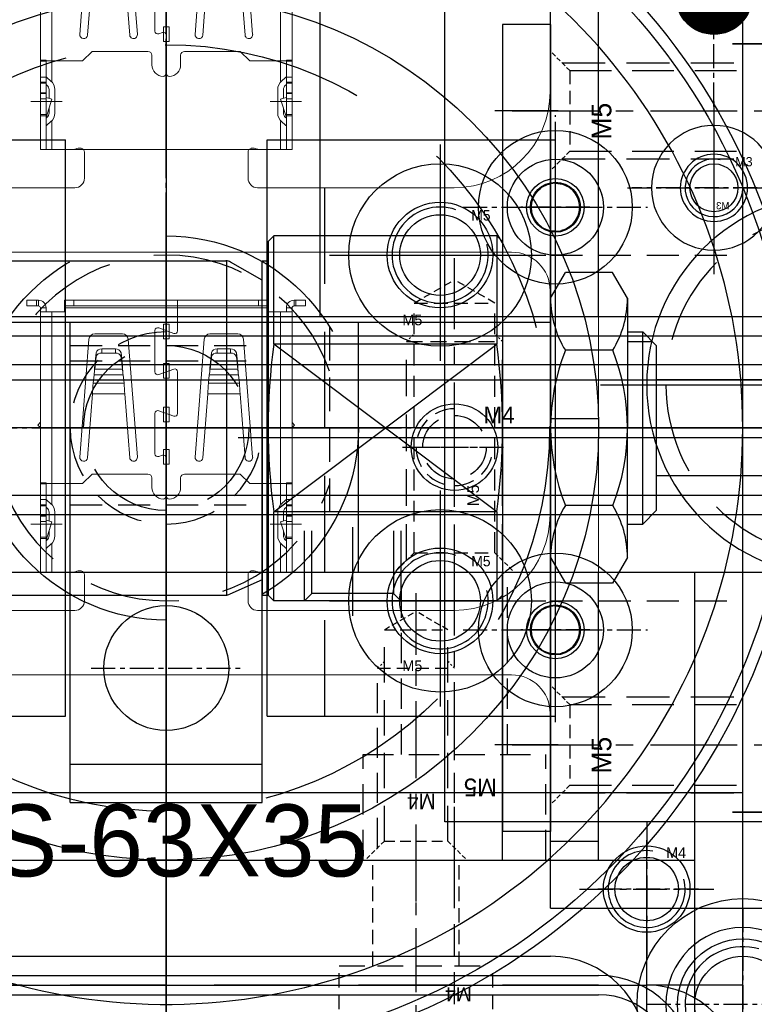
# Model space of a CAD drawing. Header units: millimetres. Extents: x -1657 to 8845, y -11980 to 3013.
# Tile 153 of 256: x 740 to 778, y 656 to 707. Entities that reach past the tile are written whole.
import ezdxf

# ---------------------------------------------------------------- set-up
doc = ezdxf.new("R2010")
doc.units = ezdxf.units.MM
doc.linetypes.add('CENTER', pattern=[2, 1.25, -0.25, 0.25, -0.25])
doc.linetypes.add('DASHED', pattern=[0.75, 0.5, -0.25])
doc.layers.add('FMT', color=7, linetype='Continuous', lineweight=35)
for name, color, linetype in [('SHELL裁切气缸', 252, 'Continuous'), ('图层109', 110, 'Continuous'), ('图层110', 146, 'Continuous'), ('图层111', 232, 'Continuous'), ('图层112', 172, 'Continuous'), ('图层113', 11, 'Continuous'), ('图层114', 30, 'Continuous'), ('图层115', 214, 'Continuous'), ('图层116', 116, 'Continuous'), ('图层117', 23, 'Continuous'), ('图层120', 150, 'Continuous'), ('图层121', 52, 'Continuous'), ('图层123', 190, 'Continuous'), ('图层124', 74, 'Continuous'), ('图层138', 141, 'Continuous'), ('图层153', 91, 'Continuous'), ('图层167', 7, 'Continuous'), ('图层172', 21, 'Continuous'), ('图层175', 94, 'Continuous'), ('方管2', 2, 'Continuous'), ('装SHELL气缸', 252, 'Continuous'), ('铁壳', 1, 'Continuous')]:
    doc.layers.add(name, color=color, linetype=linetype)
doc.styles.add('SIMPLEX', font='SIMPLEX')

# ---------------------------------------------------------------- blocks, each defined once
blk = doc.blocks.new('1E9B3')
at = {"layer": '铁壳', "ltscale": 0.625}
for p, q in [((-42.474, 0), (-39.948, 0)), ((0, 0), (2.526, 0)), ((-42.474, -22), (-39.948, -22)), ((0, -22), (2.526, -22))]:
    blk.add_line(p, q, dxfattribs=at)
at = {"layer": '铁壳', "linetype": 'Continuous', "lineweight": 20}
for p, q in [((-42.474, -22), (-42.474, 0)), ((0, 0), (0, -4.988)), ((-39.948, -4.988), (-39.948, 0)), ((2.526, -22), (2.526, 0)), ((-24.774, -7.988), (-15.174, -7.988)), ((-24.23, -8.132), (-24.23, -9.488)), ((-15.718, -9.488), (-15.718, -8.132)), ((-24.73, -9.988), (-34.948, -9.988)), ((-5, -9.988), (-15.218, -9.988)), ((-37.948, -13.34), (-2, -13.34)), ((-39.948, -22), (-39.948, -15.34)), ((0, -15.34), (0, -22))]:
    blk.add_line(p, q, dxfattribs=at)
at = {"layer": '铁壳', "color": 1, "linetype": 'CENTER'}
for p, q in [((-40.224, -12.5), (-40.224, -9.5)), ((0.276, -12.5), (0.276, -9.5)), ((-41.724, -11), (-38.724, -11)), ((-1.224, -11), (1.776, -11))]:
    blk.add_line(p, q, dxfattribs=at)
at = {"layer": '铁壳', "linetype": 'Continuous', "lineweight": 20}
for centre in [(-40.224, -11), (0.276, -11)]:
    blk.add_circle(centre, 1.25, dxfattribs=at)
for centre, radius, start, end in [((-34.948, -4.988), 5, 180, 270), ((-5, -4.988), 5, 270, 0), ((-24.774, -7.788), 0.2, 270, 293.0609), ((-24.48, -8.479), 0.551, 81.8064, 113.0609), ((-24.43, -8.132), 0.2, 0, 81.8064), ((-15.518, -8.132), 0.2, 98.1936, 180), ((-15.468, -8.479), 0.551, 66.9391, 98.1936), ((-15.174, -7.788), 0.2, 246.9391, 270), ((-24.73, -9.488), 0.5, 270, 0), ((-15.218, -9.488), 0.5, 180, 270), ((-37.948, -15.34), 2, 90, 180), ((-2, -15.34), 2, 0, 90)]:
    blk.add_arc(centre, radius, start, end, dxfattribs=at)
blk = doc.blocks.new('1B877')
at = {"layer": '铁壳', "lineweight": 9, "ltscale": 0.03}
for p, q in [((-0.591, 6.715), (-0.591, -9.356)), ((-6, -5.756), (-7.634, -5.756)), ((4.818, -5.756), (6.452, -5.756))]:
    blk.add_line(p, q, dxfattribs=at)
at = {"layer": '铁壳', "linetype": 'Continuous', "lineweight": 15}
for p, q in [((-7.841, 5.594), (-7.841, 5.894)), ((-7.841, 5.894), (-7.341, 5.894)), ((-7.341, 5.894), (-7.341, 5.594)), ((-7.241, 5.894), (-7.341, 5.894)), ((-7.241, 5.894), (-7.241, 5.594)), ((-5.891, 5.594), (-5.891, 5.894)), ((-5.891, 5.894), (-5.391, 5.894)), ((-5.391, 5.894), (-5.391, 5.594)), ((-5.391, 5.894), (-0.204, 5.894)), ((4.209, 5.894), (-0.184, 5.894)), ((0, 4.306), (0, 5.894)), ((4.209, 5.594), (4.209, 5.894)), ((4.209, 5.894), (4.709, 5.894)), ((4.709, 5.894), (4.709, 5.594)), ((6.059, 5.894), (6.059, 5.594)), ((6.059, 5.894), (6.159, 5.894)), ((6.159, 5.594), (6.159, 5.894)), ((6.159, 5.894), (6.659, 5.894)), ((6.659, 5.894), (6.659, 5.594)), ((-7.341, 5.594), (-7.841, 5.594)), ((-7.241, 5.594), (-7.341, 5.594)), ((-6.841, 5.494), (-7.141, 5.494)), ((-7.141, 5.294), (-7.141, 5.494)), ((-6.541, 5.294), (-7.141, 5.294)), ((-7.141, -3.606), (-7.141, 5.294)), ((-6.841, 5.294), (-6.841, 5.494)), ((-6.541, 5.294), (-6.541, -3.656)), ((-6.541, 5.294), (-5.891, 5.294)), ((-5.891, 5.594), (-0.204, 5.594)), ((-5.391, 5.594), (-5.891, 5.594)), ((-5.891, 5.594), (-5.891, 5.494)), ((-5.891, 5.494), (-0.204, 5.494)), ((-5.891, 5.294), (-5.891, 5.494)), ((-5.391, 5.594), (-0.204, 5.594)), ((4.209, 5.594), (-0.184, 5.594)), ((4.709, 5.594), (-0.184, 5.594)), ((4.709, 5.494), (-0.184, 5.494)), ((4.709, 5.594), (4.209, 5.594)), ((4.709, 5.594), (4.709, 5.494)), ((4.709, 5.494), (4.709, 5.294)), ((4.709, 5.294), (5.359, 5.294)), ((5.359, -3.656), (5.359, 5.294)), ((5.959, 5.294), (5.359, 5.294)), ((5.659, 5.494), (5.959, 5.494)), ((5.659, 5.494), (5.659, 5.294)), ((5.959, 5.494), (5.959, 5.294)), ((5.959, 5.294), (5.959, -3.606)), ((6.059, 5.594), (6.159, 5.594)), ((6.659, 5.594), (6.159, 5.594)), ((-2.869, 4.144), (-4.314, 4.144)), ((-1.182, 2.164), (-1.182, 4.308)), ((-0.201, 4.165), (-0.981, 4.449)), ((1.686, 4.144), (3.131, 4.144)), ((-4.613, 3.868), (-5.089, -2.275)), ((-2.094, -2.275), (-2.57, 3.868)), ((0.911, -2.275), (1.387, 3.868)), ((3.43, 3.868), (3.906, -2.275)), ((-4.313, 2.512), (-4.242, 3.159)), ((-4.242, 3.159), (-4.242, 2.947)), ((-3.943, 3.355), (-3.943, 3.143)), ((-3.943, 3.355), (-3.239, 3.355)), ((-3.943, 3.143), (-3.239, 3.143)), ((-3.239, 3.355), (-3.239, 3.143)), ((-2.94, 3.159), (-2.94, 2.947)), ((-2.94, 3.159), (-2.869, 2.512)), ((1.758, 3.159), (1.687, 2.512)), ((1.758, 3.159), (1.758, 2.947)), ((2.057, 3.355), (2.057, 3.143)), ((2.761, 3.355), (2.057, 3.355)), ((2.761, 3.143), (2.057, 3.143)), ((2.761, 3.355), (2.761, 3.143)), ((3.06, 3.159), (3.06, 2.947)), ((3.131, 2.512), (3.06, 3.159)), ((-4.313, 2.3), (-4.242, 2.947)), ((-2.94, 2.947), (-2.869, 2.3)), ((1.758, 2.947), (1.687, 2.3)), ((3.131, 2.3), (3.06, 2.947)), ((-4.313, 2.3), (-4.313, 2.512)), ((-2.869, 2.3), (-4.313, 2.3)), ((-2.869, 2.512), (-2.869, 2.3)), ((-0.201, 2.307), (-0.981, 2.023)), ((0, 0), (0, 2.166)), ((1.687, 2.512), (1.687, 2.3)), ((3.131, 2.3), (1.687, 2.3)), ((3.131, 2.3), (3.131, 2.512)), ((-4.397, 1.578), (-4.349, 2.017)), ((-4.397, 1.578), (-2.786, 1.578)), ((-2.834, 2.017), (-4.349, 2.017)), ((-2.834, 2.017), (-2.786, 1.578)), ((1.651, 2.017), (1.603, 1.578)), ((1.603, 1.578), (3.214, 1.578)), ((3.166, 2.017), (1.651, 2.017)), ((3.214, 1.578), (3.166, 2.017)), ((-4.69, -2.306), (-4.433, 1.013)), ((-4.433, 1.013), (-2.75, 1.013)), ((-2.75, 1.013), (-2.492, -2.306)), ((1.567, 1.013), (1.31, -2.306)), ((1.567, 1.013), (3.25, 1.013)), ((3.508, -2.306), (3.25, 1.013)), ((-1.182, 0.002), (-1.182, -2.1)), ((-0.981, 0.143), (-0.201, -0.141)), ((-7.267, -0.619), (-7.151, -0.48)), ((-7.151, -0.48), (-7.141, -0.469)), ((-7.141, -0.488), (-7.151, -0.48)), ((5.968, -0.48), (5.959, -0.469)), ((5.959, -0.488), (5.968, -0.48)), ((6.085, -0.619), (5.968, -0.48)), ((-7.141, -0.725), (-7.267, -0.619)), ((5.959, -0.725), (6.085, -0.619)), ((-0.981, -2.241), (-0.792, -2.173)), ((-0.591, -2.314), (-0.591, -4.285)), ((-4.941, -3.656), (-4.441, -3.156)), ((-1.541, -3.156), (-4.441, -3.156)), ((-1.341, -3.856), (-1.341, -3.356)), ((0.159, -3.356), (0.159, -3.856)), ((3.259, -3.156), (0.359, -3.156)), ((3.259, -3.156), (3.759, -3.656)), ((-6.841, -3.606), (-7.141, -3.606)), ((-7.141, -3.606), (-7.141, -3.673)), ((-6.841, -3.673), (-7.141, -3.673)), ((-7.141, -3.673), (-7.141, -4.489)), ((-6.841, -3.606), (-6.841, -3.673)), ((-6.841, -3.656), (-6.541, -3.656)), ((-6.841, -3.673), (-6.841, -4.489)), ((-4.941, -3.656), (-6.541, -3.656)), ((-6.541, -4.749), (-6.541, -3.656)), ((5.359, -3.656), (3.759, -3.656)), ((5.359, -3.656), (5.659, -3.656)), ((5.359, -3.656), (5.359, -4.698)), ((5.959, -3.606), (5.659, -3.606)), ((5.659, -3.606), (5.659, -3.673)), ((5.659, -3.673), (5.959, -3.673)), ((5.659, -3.673), (5.659, -4.489)), ((5.959, -3.606), (5.959, -3.673)), ((5.959, -3.673), (5.959, -4.489)), ((-6.841, -4.489), (-7.141, -4.489)), ((-7.141, -4.489), (-7.141, -4.756)), ((-6.841, -4.489), (-6.841, -4.756)), ((-6.784, -4.536), (-6.606, -4.686)), ((5.602, -4.536), (5.423, -4.686)), ((5.659, -4.489), (5.659, -4.756)), ((5.659, -4.489), (5.959, -4.489)), ((5.959, -4.489), (5.959, -4.756)), ((-6.841, -4.756), (-7.141, -4.756)), ((-7.141, -4.806), (-7.141, -4.756)), ((-6.841, -4.806), (-7.141, -4.806)), ((-7.141, -5.306), (-7.141, -4.806)), ((-6.841, -4.806), (-6.841, -4.756)), ((-6.841, -5.306), (-6.841, -4.806)), ((-6.841, -4.88), (-6.798, -4.916)), ((5.659, -4.88), (5.616, -4.916)), ((5.659, -4.806), (5.659, -4.756)), ((5.659, -4.756), (5.959, -4.756)), ((5.659, -5.306), (5.659, -4.806)), ((5.659, -4.806), (5.959, -4.806)), ((5.959, -4.806), (5.959, -4.756)), ((5.959, -5.306), (5.959, -4.806)), ((-6.841, -5.306), (-7.141, -5.306)), ((-7.141, -5.356), (-7.141, -5.306)), ((-6.841, -5.356), (-7.141, -5.356)), ((-7.141, -5.356), (-7.141, -5.622)), ((-6.841, -5.622), (-7.141, -5.622)), ((-7.141, -5.622), (-7.141, -6.439)), ((-6.841, -5.356), (-6.841, -5.306)), ((-6.841, -5.356), (-6.841, -5.622)), ((-6.841, -5.588), (-6.831, -5.556)), ((-6.841, -5.622), (-6.841, -6.439)), ((-6.545, -5.644), (-6.831, -5.556)), ((-6.691, -5.146), (-6.691, -5.599)), ((-6.391, -5.146), (-6.391, -6.366)), ((5.209, -5.146), (5.209, -6.366)), ((5.362, -5.644), (5.649, -5.556)), ((5.509, -5.146), (5.509, -5.599)), ((5.659, -5.588), (5.649, -5.556)), ((5.659, -5.356), (5.659, -5.306)), ((5.659, -5.306), (5.959, -5.306)), ((5.659, -5.356), (5.659, -5.622)), ((5.659, -5.356), (5.959, -5.356)), ((5.659, -5.622), (5.659, -6.439)), ((5.659, -5.622), (5.959, -5.622)), ((5.959, -5.356), (5.959, -5.306)), ((5.959, -5.356), (5.959, -5.622)), ((5.959, -5.622), (5.959, -6.439)), ((-6.841, -6.601), (-6.545, -5.644)), ((-6.691, -6.117), (-6.691, -6.366)), ((5.659, -6.601), (5.362, -5.644)), ((5.509, -6.117), (5.509, -6.366)), ((-6.841, -6.439), (-7.141, -6.439)), ((-7.141, -6.439), (-7.141, -6.506)), ((-7.141, -6.506), (-6.841, -6.506)), ((-7.141, -6.506), (-7.141, -8.256)), ((-6.841, -6.439), (-6.841, -6.506)), ((-6.841, -6.506), (-6.841, -8.256)), ((-6.841, -6.631), (-6.798, -6.596)), ((5.659, -6.631), (5.616, -6.596)), ((5.659, -6.439), (5.659, -6.506)), ((5.659, -6.439), (5.959, -6.439)), ((5.959, -6.506), (5.659, -6.506)), ((5.659, -6.506), (5.659, -8.256)), ((5.959, -6.439), (5.959, -6.506)), ((5.959, -6.506), (5.959, -8.256)), ((-6.784, -6.975), (-6.606, -6.825)), ((-6.541, -8.256), (-6.541, -6.763)), ((5.359, -6.813), (5.359, -8.256)), ((5.602, -6.975), (5.423, -6.825)), ((-6.841, -8.256), (-7.141, -8.256)), ((-6.541, -8.256), (-6.841, -8.256)), ((5.359, -8.256), (-6.541, -8.256)), ((5.659, -8.256), (5.359, -8.256)), ((5.659, -8.256), (5.959, -8.256))]:
    blk.add_line(p, q, dxfattribs=at)
for points in [[(-0.74, 3.876), (-0.74, 4.639), (-0.442, 4.639), (-0.442, 3.876)], [(-0.74, 1.842), (-0.74, 2.604), (-0.442, 2.604), (-0.442, 1.842)], [(-0.74, 0.324), (-0.74, -0.439), (-0.442, -0.439), (-0.442, 0.324)], [(-0.74, -1.87), (-0.74, -2.633), (-0.442, -2.633), (-0.442, -1.87)]]:
    blk.add_lwpolyline(points, close=True, dxfattribs=at)
at = {"layer": '铁壳', "linetype": 'Continuous', "lineweight": 15, "flags": 128}
for points in [[(-4.349, 2.017), (-4.34, 2.082), (-4.331, 2.159), (-4.322, 2.235), (-4.313, 2.3)], [(-4.331, 2.159), (-4.322, 2.35), (-4.313, 2.512)], [(-2.869, 2.512), (-2.86, 2.35), (-2.851, 2.159)], [(-2.869, 2.3), (-2.86, 2.235), (-2.851, 2.159), (-2.843, 2.082), (-2.834, 2.017)], [(1.651, 2.017), (1.66, 2.082), (1.669, 2.159), (1.678, 2.235), (1.687, 2.3)], [(1.669, 2.159), (1.678, 2.35), (1.687, 2.512)], [(3.131, 2.512), (3.14, 2.35), (3.149, 2.159)], [(3.131, 2.3), (3.14, 2.235), (3.149, 2.159), (3.157, 2.082), (3.166, 2.017)]]:
    blk.add_lwpolyline(points, dxfattribs=at)
at = {"layer": '铁壳', "linetype": 'Continuous', "lineweight": 15}
for centre, radius, start, end in [((-7.241, 5.494), 0.4, 0, 90), ((6.059, 5.494), 0.4, 90, 180), ((-7.241, 5.494), 0.1, 0, 90), ((6.059, 5.494), 0.1, 90, 180), ((-4.314, 3.844), 0.3, 90, 175.5673), ((-2.869, 3.844), 0.3, 4.4327, 90), ((-1.032, 4.308), 0.15, 70, 180), ((-0.15, 4.306), 0.15, 250, 0), ((1.686, 3.844), 0.3, 90, 175.5673), ((3.131, 3.844), 0.3, 4.4327, 90), ((-3.977, 3.08), 0.277, 83.0717, 163.3309), ((-3.977, 2.868), 0.277, 83.0717, 163.3309), ((-3.206, 3.08), 0.277, 16.6691, 96.9283), ((-3.206, 2.868), 0.277, 16.6691, 96.9283), ((2.023, 3.08), 0.277, 83.0717, 163.3309), ((2.023, 2.868), 0.277, 83.0717, 163.3309), ((2.794, 3.08), 0.277, 16.6691, 96.9283), ((2.794, 2.868), 0.277, 16.6691, 96.9283), ((-1.032, 2.164), 0.15, 180, 290), ((-0.15, 2.166), 0.15, 0, 110), ((22.541, -0.416), 27.012, 175.7654, 176.9677), ((-29.723, -0.416), 27.012, 3.0323, 4.2346), ((28.541, -0.416), 27.012, 175.7654, 176.9677), ((-23.723, -0.416), 27.012, 3.0323, 4.2346), ((-1.032, 0.002), 0.15, 70, 180), ((-0.15, 0), 0.15, 250, 0), ((-4.889, -2.29), 0.2, 175.5673, 355.5673), ((-2.293, -2.29), 0.2, 184.4327, 4.4327), ((-1.032, -2.1), 0.15, 180, 290), ((-0.741, -2.314), 0.15, 360, 110), ((1.111, -2.29), 0.2, 175.5673, 355.5673), ((3.707, -2.29), 0.2, 184.4327, 4.4327), ((-1.541, -3.356), 0.2, 0, 90), ((0.359, -3.356), 0.2, 90, 180), ((-0.741, -3.856), 0.6, 180, 268.7267), ((-0.441, -3.856), 0.6, 271.2733, 0), ((-6.591, -4.306), 0.3, 213.5573, 230), ((-0.751, -4.306), 0.15, 268.7267, 0), ((-0.431, -4.306), 0.15, 180, 271.2733), ((5.409, -4.306), 0.3, 310, 326.4427), ((-6.991, -5.146), 0.3, 0, 50), ((-6.991, -5.146), 0.6, 0, 50), ((5.809, -5.146), 0.6, 130, 180), ((5.809, -5.146), 0.3, 130, 180), ((-6.991, -6.366), 0.3, 310, 0), ((-6.991, -6.366), 0.6, 310, 0), ((5.809, -6.366), 0.6, 180, 230), ((5.809, -6.366), 0.3, 180, 230), ((-6.591, -7.205), 0.3, 130, 146.4427), ((5.409, -7.205), 0.3, 33.5573, 50)]:
    blk.add_arc(centre, radius, start, end, dxfattribs=at)
blk = doc.blocks.new('1E9FF')
at = {"layer": '铁壳', "ltscale": 1.625}
for p in [(-3.665, 85.186), (-3.665, 63.186)]:
    blk.add_blockref('1B877', p, dxfattribs=at)
at = {"layer": '铁壳', "ltscale": 0.625}
for p in [(15.718, 84.918), (15.718, 62.918)]:
    blk.add_blockref('1E9B3', p, dxfattribs=at)
blk = doc.blocks.new('1EC49')
at = {"layer": '图层109', "color": 1, "linetype": 'CENTER', "ltscale": 3.238837}
blk.add_line((-2.75, -6.762), (-2.75, 11.107), dxfattribs=at)
at = {"layer": '图层109', "color": 4, "linetype": 'DASHED', "ltscale": 3.166667}
for p, q in [((-5.5, 0), (-5.5, 9.5)), ((0, 0), (0, 9.5)), ((-7.5, -5.5), (-7.5, 0)), ((-7.5, 0), (2, 0)), ((2, -5.5), (2, 0))]:
    blk.add_line(p, q, dxfattribs=at)
at = {"layer": '图层109', "ltscale": 3}
blk.add_text('M5', height=0.93, rotation=180, dxfattribs=at).set_placement((-0.539, -1.25))
blk = doc.blocks.new('5F')
at = {"color": 4, "linetype": 'DASHED', "ltscale": 0.471405}
for p, q in [((1, 2.1), (0, 3.1)), ((1, -2.1), (0, -3.1))]:
    blk.add_line(p, q, dxfattribs=at)
at = {"color": 4, "linetype": 'DASHED', "ltscale": 3.8}
for p, q in [((0.6, 2.5), (12, 2.5)), ((0.6, -2.5), (12, -2.5))]:
    blk.add_line(p, q, dxfattribs=at)
at = {"color": 4, "linetype": 'DASHED', "ltscale": 1.4}
for p, q in [((1, 2.1), (1, -2.1)), ((14, 2.1), (14, -2.1))]:
    blk.add_line(p, q, dxfattribs=at)
at = {"color": 4, "linetype": 'DASHED', "ltscale": 2.166667}
for p, q in [((1, 2.1), (14, 2.1)), ((1, -2.1), (14, -2.1))]:
    blk.add_line(p, q, dxfattribs=at)
at = {"color": 4, "linetype": 'DASHED', "ltscale": 0.188562}
for p, q in [((12, 2.5), (12.4, 2.1)), ((12, -2.5), (12.4, -2.1))]:
    blk.add_line(p, q, dxfattribs=at)
at = {"color": 4, "linetype": 'DASHED', "ltscale": 1.666667}
blk.add_line((12, 2.5), (12, -2.5), dxfattribs=at)
at = {"color": 4, "linetype": 'DASHED', "ltscale": 0.80829}
for p in [(14, 2.1), (14, -2.1)]:
    blk.add_line(p, (15.212, 0), dxfattribs=at)
at = {"color": 1, "linetype": 'CENTER', "ltscale": 3.699214}
blk.add_line((-2.156, 0), (16.34, 0), dxfattribs=at)
blk.add_text('M5', height=0.6063).set_placement((3.422, -1.275))
blk = doc.blocks.new('B75F')
at = {"layer": 'FMT', "color": 1, "linetype": 'CENTER', "ltscale": 5.0112}
for p, q in [((0, 0), (0, 25.056)), ((-12.528, 12.528), (12.528, 12.528))]:
    blk.add_line(p, q, dxfattribs=at)
at = {"layer": 'FMT', "ltscale": 4.5}
for radius in [9, 6.5]:
    blk.add_circle((0, 12.528), radius, dxfattribs=at)
at = {"layer": 'FMT', "ltscale": 4.5, "insert": (-5.071, 10.451), "char_height": 1.25, "width": 12.56667, "attachment_point": 1}
blk.add_mtext('SGBL13-30', dxfattribs=at)
blk = doc.blocks.new('4E')
at = {"color": 1, "linetype": 'CENTER', "ltscale": 0.96}
for p, q in [((0, -2.4), (0, 2.4)), ((-2.4, 0), (2.4, 0))]:
    blk.add_line(p, q, dxfattribs=at)
at = {"color": 4, "linetype": 'DASHED', "ltscale": 3.454}
blk.add_circle((0, 0), 1.65, dxfattribs=at)
at = {"color": 4, "linetype": 'DASHED', "ltscale": 2.093333}
blk.add_arc((0, 0), 2, 90, 0, dxfattribs=at)
at = {"ltscale": 0.5}
blk.add_text('M4', height=0.8733, dxfattribs=at).set_placement((1.508, 1.238))
blk = doc.blocks.new('1EE1C')
at = {"layer": '图层115', "color": 1, "linetype": 'CENTER', "ltscale": 2.671598}
blk.add_line((-2.25, -6.715), (-2.25, 7.643), dxfattribs=at)
at = {"layer": '图层115', "color": 4, "linetype": 'DASHED', "ltscale": 1.5}
for p, q in [((-4.5, 0), (-4.5, 5.5)), ((0, 0), (0, 5.5)), ((-6.25, -4.5), (-6.25, 0)), ((1.75, -4.5), (1.75, 0))]:
    blk.add_line(p, q, dxfattribs=at)
at = {"layer": '图层115', "color": 4, "linetype": 'DASHED', "ltscale": 2.666667}
blk.add_line((-6.25, 0), (1.75, 0), dxfattribs=at)
at = {"layer": '图层115'}
blk.add_text('M4', height=0.743, rotation=180, dxfattribs=at).set_placement((0.647, -1.108))
blk = doc.blocks.new('4F')
at = {"color": 4, "linetype": 'DASHED', "ltscale": 0.471405}
for p, q in [((1, 1.65), (0, 2.65)), ((1, -1.65), (0, -2.65))]:
    blk.add_line(p, q, dxfattribs=at)
at = {"color": 4, "linetype": 'DASHED', "ltscale": 3.116667}
for p, q in [((0.65, 2), (10, 2)), ((0.65, -2), (10, -2))]:
    blk.add_line(p, q, dxfattribs=at)
at = {"color": 4, "linetype": 'DASHED', "ltscale": 1.1}
for p, q in [((1, 1.65), (1, -1.65)), ((12, 1.65), (12, -1.65))]:
    blk.add_line(p, q, dxfattribs=at)
at = {"color": 4, "linetype": 'DASHED', "ltscale": 3.666667}
for p, q in [((1, 1.65), (12, 1.65)), ((1, -1.65), (12, -1.65))]:
    blk.add_line(p, q, dxfattribs=at)
at = {"color": 4, "linetype": 'DASHED', "ltscale": 0.164992}
for p, q in [((10, 2), (10.35, 1.65)), ((10, -2), (10.35, -1.65))]:
    blk.add_line(p, q, dxfattribs=at)
at = {"color": 4, "linetype": 'DASHED', "ltscale": 1.333333}
blk.add_line((10, 2), (10, -2), dxfattribs=at)
at = {"color": 4, "linetype": 'DASHED', "ltscale": 0.635085}
for p in [(12, 1.65), (12, -1.65)]:
    blk.add_line(p, (12.953, 0), dxfattribs=at)
at = {"color": 1, "linetype": 'CENTER', "ltscale": 3.210708}
blk.add_line((-2.156, 0), (13.898, 0), dxfattribs=at)
blk.add_text('M4', height=0.8081, rotation=90).set_placement((3.463, -1.03))
blk = doc.blocks.new('4w')
at = {"color": 1, "linetype": 'CENTER'}
for p, q in [((0, -5.772), (0, 4.766)), ((-5.516, 0), (5.274, 0))]:
    blk.add_line(p, q, dxfattribs=at)
at = {"const_width": 2}
for points in [[(0, 1, 0.414214), (-1, 0, 1)], [(0, -1, 0.414214), (1, 0, 1)]]:
    blk.add_lwpolyline(points, format="xyb", dxfattribs=at)
blk.add_circle((0, 0), 2)
at = {"style": 'SIMPLEX'}
blk.add_text('%%c4', height=0.6667, dxfattribs=at).set_placement((-1.335, -0.881))
blk = doc.blocks.new('3A')
at = {"color": 1, "linetype": 'CENTER'}
for p, q in [((0, 4.25), (0, -4.25)), ((-4.25, 0), (4.25, 0))]:
    blk.add_line(p, q, dxfattribs=at)
for radius in [3.25, 1.75]:
    blk.add_circle((0, 0), radius)
blk.add_text('M3', height=0.3706).set_placement((-0.802, -1.114))
blk = doc.blocks.new('3C')
at = {"color": 1, "linetype": 'CENTER'}
for p, q in [((0, 4.5), (0, -4.5)), ((-4.5, 0), (4.5, 0))]:
    blk.add_line(p, q, dxfattribs=at)
blk.add_circle((0, 0), 1.25)
at = {"color": 2, "linetype": 'Continuous'}
blk.add_arc((0, 0), 1.5, 77.2897, 8.5828, dxfattribs=at)
blk.add_text('M3', height=0.4838).set_placement((1.112, 1.118))
blk = doc.blocks.new('1FBEA')
at = {"layer": 'SHELL裁切气缸'}
blk.add_line((-35.961, 21.998), (-35.961, -56.335), dxfattribs=at)
at = {"layer": 'SHELL裁切气缸', "color": 4, "linetype": 'DASHED', "ltscale": 3.511885}
blk.add_line((-27.461, -11.901), (-27.461, -22.436), dxfattribs=at)
at = {"layer": 'SHELL裁切气缸', "ltscale": 0.5}
for p, q in [((11.821, -17.169), (-74.628, -17.169)), ((-5.961, -53.669), (-5.961, -40.669))]:
    blk.add_line(p, q, dxfattribs=at)
at = {"layer": 'SHELL裁切气缸'}
for centre, radius in [((-35.961, -17.169), 33.1), ((-35.961, -17.169), 32.5), ((-5.961, -47.169), 5.5), ((-5.961, -47.169), 3.4)]:
    blk.add_circle(centre, radius, dxfattribs=at)
at = {"layer": 'SHELL裁切气缸', "color": 4, "linetype": 'DASHED', "ltscale": 20.881}
blk.add_circle((-35.961, -17.169), 19.95, dxfattribs=at)
at = {"layer": 'SHELL裁切气缸', "color": 4, "linetype": 'DASHED', "ltscale": 20.933333}
blk.add_circle((-35.961, -17.169), 10, dxfattribs=at)
at = {"layer": 'SHELL裁切气缸', "color": 4, "linetype": 'DASHED', "ltscale": 9.001333}
blk.add_circle((-35.961, -17.169), 4.3, dxfattribs=at)
at = {"layer": 'SHELL裁切气缸'}
for centre, radius, start, end in [((-35.961, -17.169), 30, 207.8245, 152.1755), ((-5.961, -47.169), 4, 0, 270)]:
    blk.add_arc(centre, radius, start, end, dxfattribs=at)
at = {"layer": 'SHELL裁切气缸', "color": 4, "linetype": 'DASHED', "ltscale": 9.42}
for start, end in [(19.1881, 160.8119), (199.1881, 340.8119)]:
    blk.add_arc((-35.961, -17.169), 9, start, end, dxfattribs=at)
at = {"layer": 'SHELL裁切气缸', "color": 4, "linetype": 'DASHED', "ltscale": 5.233333}
blk.add_arc((-35.961, -17.169), 5, 90, 0, dxfattribs=at)
at = {"layer": 'SHELL裁切气缸', "insert": (-55.286, -36.764), "char_height": 3.75, "width": 29.83845, "attachment_point": 1}
blk.add_mtext('SDAS-63X35', dxfattribs=at)
blk = doc.blocks.new('5A')
at = {"color": 1, "linetype": 'CENTER'}
for p, q in [((0, 5.75), (0, -5.75)), ((-5.75, 0), (5.75, 0))]:
    blk.add_line(p, q, dxfattribs=at)
for radius in [4.75, 2.75]:
    blk.add_circle((0, 0), radius)
blk.add_text('M5', height=0.56).set_placement((-1.965, -3.658))
blk = doc.blocks.new('5C')
at = {"color": 1, "linetype": 'CENTER'}
for p, q in [((0, 4.5), (0, -4.5)), ((-4.5, 0), (4.5, 0))]:
    blk.add_line(p, q, dxfattribs=at)
blk.add_circle((0, 0), 2.1)
at = {"color": 2, "linetype": 'Continuous'}
blk.add_arc((0, 0), 2.5, 70.7735, 12.493, dxfattribs=at)
blk.add_text('M5', height=0.54).set_placement((1.623, 1.797))
blk = doc.blocks.new('230BC')
at = {"layer": '图层153', "color": 4, "linetype": 'DASHED', "ltscale": 0.471405}
for p, q in [((0.4, -0.4), (-0.6, 0.6)), ((0.4, -4.6), (-0.6, -5.6))]:
    blk.add_line(p, q, dxfattribs=at)
at = {"layer": '图层153', "color": 4, "linetype": 'DASHED', "ltscale": 4.466667}
for p, q in [((0, 0), (9.4, 0)), ((0, -5), (9.4, -5))]:
    blk.add_line(p, q, dxfattribs=at)
at = {"layer": '图层153', "color": 4, "linetype": 'DASHED', "ltscale": 4.333333}
for p, q in [((0.4, -0.4), (9.4, -0.4)), ((0.4, -4.6), (9.4, -4.6))]:
    blk.add_line(p, q, dxfattribs=at)
at = {"layer": '图层153', "color": 4, "linetype": 'DASHED', "ltscale": 1.4}
blk.add_line((0.4, -0.4), (0.4, -4.6), dxfattribs=at)
at = {"layer": '图层153', "color": 1, "linetype": 'CENTER', "ltscale": 3.6}
blk.add_line((-2.6, -2.5), (10.976, -2.5), dxfattribs=at)
at = {"layer": '图层153'}
blk.add_text('M5', height=1.0315, rotation=90, dxfattribs=at).set_placement((2.561, -3.993))
blk = doc.blocks.new('2A531')
at = {"layer": '方管2', "color": 4, "linetype": 'DASHED', "ltscale": 280}
blk.add_line((0, -34), (840, -34), dxfattribs=at)
at = {"layer": '方管2', "ltscale": 2.125}
blk.add_line((0, -37), (840, -37), dxfattribs=at)
blk = doc.blocks.new('2BE04')
at = {"layer": '图层138', "lineweight": -3, "ltscale": 1.125}
for p, q in [((0, 0), (250, 0)), ((1, -1), (249, -1))]:
    blk.add_line(p, q, dxfattribs=at)
blk = doc.blocks.new('4C')
at = {"color": 1, "linetype": 'CENTER', "ltscale": 1.3982}
for p, q in [((0, 3.496), (0, -3.496)), ((-3.496, 0), (3.496, 0))]:
    blk.add_line(p, q, dxfattribs=at)
blk.add_circle((0, 0), 1.65)
at = {"color": 2, "linetype": 'Continuous'}
blk.add_arc((0, 0), 2, 80.7475, 15.0508, dxfattribs=at)
blk.add_text('M4', height=0.5584).set_placement((1.013, 1.613))
blk = doc.blocks.new('6C')
at = {"color": 1, "linetype": 'CENTER'}
for p, q in [((0, 5), (0, -5)), ((-5, 0), (5, 0))]:
    blk.add_line(p, q, dxfattribs=at)
blk.add_circle((0, 0), 2.5)
at = {"color": 2, "linetype": 'Continuous'}
blk.add_arc((0, 0), 3, 73.9359, 10.9553, dxfattribs=at)
blk.add_text('M6', height=0.5859).set_placement((1.961, 2.337))
blk = doc.blocks.new('62F89')
at = {"layer": '装SHELL气缸'}
for p, q in [((110.5, 29.7), (108, 29.7)), ((108, 29.7), (108, -12.3)), ((110.5, 29.7), (110.5, -12.3)), ((110.9, 25.2), (107.6, 25.2)), ((96.1, 18.7), (95.8, 18.4)), ((107.7, 18.7), (96.1, 18.7)), ((96.1, 13.059), (96.1, 18.7)), ((107.7, 18.7), (108, 18.4)), ((107.7, 18.7), (107.7, 13.059)), ((95.8, 18.4), (95.8, 0)), ((108, 18.4), (108, 8.7)), ((11.396, 17.4), (93.604, 17.4)), ((93.635, 17.398), (93.635, 0.001)), ((95.5, 16.399), (93.851, 17.335)), ((95.5, 17.399), (95.8, 17.399)), ((95.5, 8.7), (95.5, 17.399)), ((110.5, 15.45), (111.27, 16.783)), ((113.73, 16.783), (111.27, 16.783)), ((114.5, 15.45), (113.73, 16.783)), ((110.5, 15.45), (110.5, 8.7)), ((114.5, 15.45), (114.5, 8.7)), ((114.5, 13.7), (115.3, 13.7)), ((116, 13), (115.3, 13.7)), ((115.3, 3.7), (115.3, 13.7)), ((96.1, 4.341), (107.7, 13.059)), ((107.7, 4.341), (96.1, 13.059)), ((107.7, 13.059), (96.1, 13.059)), ((114.5, 13.2), (115.8, 13.2)), ((116, 13), (116, 8.7)), ((113.73, 12.741), (111.27, 12.741)), ((173.662, 11.2), (116, 11.2)), ((192.052, 8.7), (-1.052, 8.7)), ((95.5, 8.7), (95.5, -0.001)), ((108, 8.7), (108, 0)), ((110.5, 1.95), (110.5, 8.7)), ((114.5, 1.95), (114.5, 8.7)), ((116, 8.7), (116, 4.4)), ((173.662, 6.2), (116, 6.2)), ((113.73, 4.659), (111.27, 4.659)), ((107.7, 4.341), (96.1, 4.341)), ((96.1, -0.3), (96.1, 4.341)), ((107.7, 4.341), (107.7, -0.3)), ((114.5, 4.2), (115.8, 4.2)), ((115.3, 3.7), (116, 4.4)), ((114.5, 3.7), (115.3, 3.7)), ((97.7, -0.3), (97.7, 3.34)), ((98.075, 0.075), (98.075, 3.34)), ((100.2, 3.528), (100.2, -1.075)), ((102.325, 3.34), (102.325, 0.075)), ((102.7, 3.34), (102.7, -0.3)), ((110.5, 1.95), (111.27, 0.617)), ((114.5, 1.95), (113.73, 0.617)), ((95.5, 0.799), (93.802, 0.043)), ((113.73, 0.617), (111.27, 0.617)), ((11.4, 0), (93.623, 0)), ((95.8, 0), (96.1, -0.3)), ((97.7, -0.3), (98.075, 0.075)), ((102.325, 0.075), (98.075, 0.075)), ((102.7, -0.3), (102.325, 0.075)), ((107.7, -0.3), (108, 0)), ((95.5, -0.001), (95.8, -0.001)), ((107.7, -0.3), (96.1, -0.3)), ((110.9, -7.8), (107.6, -7.8)), ((110.5, -12.3), (108, -12.3))]:
    blk.add_line(p, q, dxfattribs=at)
for centre, radius, start, end in [((93.604, 16.9), 0.5, 60.4363, 90), ((115.633, 15.445), 5.133, 179.9421, 211.7797), ((109.367, 15.445), 5.133, 328.2203, 0.0579), ((127.617, 8.7), 31.817, 172.1257, 187.8743), ((76.161, 8.7), 31.838, 352.1311, 7.8689), ((121.497, 8.7), 10.997, 158.4382, 201.5618), ((103.503, 8.7), 10.997, 338.4382, 21.5618), ((115.633, 1.955), 5.133, 148.2203, 180.0579), ((109.367, 1.955), 5.133, 359.9421, 31.7797), ((93.599, 0.499), 0.5, 270, 294.0232)]:
    blk.add_arc(centre, radius, start, end, dxfattribs=at)

msp = doc.modelspace()

# ---------------------------------------------------------------- linework, layer by layer
at = {"layer": '图层109', "color": 1, "linetype": 'CENTER', "ltscale": 3.48}
msp.add_line((747.7598, 662.2368), (747.7598, 679.6368), dxfattribs=at)
at = {"layer": '图层109', "ltscale": 0.625}
for p, q in [((720.2598, 678.4368), (775.2598, 678.4368)), ((765.2598, 663.4368), (765.2598, 678.4368)), ((770.2598, 663.4368), (770.2598, 678.4368)), ((775.2598, 663.4368), (775.2598, 678.4368)), ((720.2598, 663.4368), (775.2598, 663.4368))]:
    msp.add_line(p, q, dxfattribs=at)
at = {"layer": '图层109', "color": 1, "linetype": 'CENTER'}
for p, q in [((768.0098, 673.8648), (768.0098, 676.9848)), ((766.4498, 675.4248), (769.5698, 675.4248))]:
    msp.add_line(p, q, dxfattribs=at)
at = {"layer": '图层109', "ltscale": 0.65}
msp.add_circle((768.0098, 675.4248), 1.3, dxfattribs=at)
at = {"layer": '图层110', "color": 1, "linetype": 'CENTER', "ltscale": 14.9176}
msp.add_line((747.7598, 648.2928), (747.7598, 748.5808), dxfattribs=at)
at = {"layer": '图层110', "ltscale": 0.625}
for p, q in [((755.7598, 743.4368), (755.7598, 691.7368)), ((770.2598, 691.7368), (770.2598, 743.4368)), ((692.7598, 691.7368), (802.7598, 691.7368)), ((692.7598, 690.7368), (802.7598, 690.7368)), ((692.7598, 689.2368), (802.7598, 689.2368)), ((692.7598, 688.4368), (802.7598, 688.4368)), ((692.7598, 678.4368), (802.7598, 678.4368)), ((775.2598, 653.4368), (775.2598, 678.4368))]:
    msp.add_line(p, q, dxfattribs=at)
at = {"layer": '图层110', "color": 1, "linetype": 'CENTER'}
for p, q in [((768.0098, 695.8648), (768.0098, 698.9848)), ((766.4498, 697.4248), (769.5698, 697.4248)), ((770.7598, 688.1868), (794.7598, 688.1868))]:
    msp.add_line(p, q, dxfattribs=at)
at = {"layer": '图层110', "color": 1, "linetype": 'CENTER', "ltscale": 7.855759}
msp.add_line((770.4852, 688.1868), (805.4111, 688.1868), dxfattribs=at)
at = {"layer": '图层110', "ltscale": 1.125}
msp.add_circle((768.0098, 697.4248), 1.3, dxfattribs=at)
at = {"layer": '图层110', "color": 4, "linetype": 'DASHED', "ltscale": 9.42}
msp.add_arc((782.7598, 688.1868), 9, 90, 270, dxfattribs=at)
at = {"layer": '图层111', "color": 1, "linetype": 'CENTER', "ltscale": 15.08}
msp.add_line((747.7598, 646.2368), (747.7598, 725.6368), dxfattribs=at)
at = {"layer": '图层111', "color": 1, "linetype": 'CENTER'}
for p, q in [((768.0098, 692.6248), (768.0098, 702.2248)), ((763.2098, 697.4248), (772.8098, 697.4248)), ((768.0098, 670.6248), (768.0098, 680.2248)), ((763.2098, 675.4248), (772.8098, 675.4248))]:
    msp.add_line(p, q, dxfattribs=at)
at = {"layer": '图层111', "ltscale": 4.5}
for p, q in [((737.7598, 691.4368), (757.7598, 691.4368)), ((757.7598, 678.4368), (757.7598, 691.4368)), ((737.7598, 678.4368), (742.7598, 678.4368)), ((742.7598, 666.4368), (742.7598, 678.4368)), ((752.7598, 666.4368), (752.7598, 678.4368)), ((752.7598, 678.4368), (757.7598, 678.4368)), ((742.7598, 668.4368), (752.7598, 668.4368)), ((742.7598, 666.4368), (752.7598, 666.4368))]:
    msp.add_line(p, q, dxfattribs=at)
at = {"layer": '图层111', "ltscale": 0.65}
for p in [(722.7598, 663.4368), (772.7598, 651.4368)]:
    msp.add_line(p, (772.7598, 663.4368), dxfattribs=at)
at = {"layer": '图层111', "ltscale": 4.125}
for centre, radius in [((768.0098, 697.4248), 4), ((768.0098, 697.4248), 2.5), ((768.0098, 675.4248), 4), ((768.0098, 675.4248), 2.5)]:
    msp.add_circle(centre, radius, dxfattribs=at)
at = {"layer": '图层112', "color": 1, "linetype": 'CENTER', "ltscale": 3.016}
msp.add_line((747.7598, 677.3968), (747.7598, 692.4768), dxfattribs=at)
at = {"layer": '图层112', "ltscale": 4.5}
for p, q in [((737.7598, 691.4368), (757.7598, 691.4368)), ((757.7598, 678.4368), (757.7598, 691.4368)), ((737.7598, 678.4368), (757.7598, 678.4368))]:
    msp.add_line(p, q, dxfattribs=at)
at = {"layer": '图层112', "color": 4, "linetype": 'DASHED', "ltscale": 4.333333}
for p, q in [((742.7598, 678.4368), (742.7598, 691.4368)), ((752.7598, 678.4368), (752.7598, 691.4368))]:
    msp.add_line(p, q, dxfattribs=at)
at = {"layer": '图层112', "color": 4, "linetype": 'DASHED', "ltscale": 3.333333}
for p, q in [((742.7598, 690.2368), (752.7598, 690.2368)), ((742.7598, 689.4368), (752.7598, 689.4368)), ((742.7598, 681.9368), (752.7598, 681.9368))]:
    msp.add_line(p, q, dxfattribs=at)
at = {"layer": '图层113', "color": 1, "linetype": 'CENTER', "ltscale": 2.32}
msp.add_line((747.7598, 665.6368), (747.7598, 679.2368), dxfattribs=at)
at = {"layer": '图层113', "ltscale": 4.5}
for p, q in [((742.7598, 678.4368), (752.7598, 678.4368)), ((742.7598, 666.4368), (742.7598, 678.4368)), ((752.7598, 666.4368), (752.7598, 678.4368)), ((742.7598, 666.4368), (752.7598, 666.4368))]:
    msp.add_line(p, q, dxfattribs=at)
at = {"layer": '图层113', "color": 1, "linetype": 'CENTER'}
for p, q in [((747.7598, 669.5368), (747.7598, 677.3368)), ((743.8598, 673.4368), (751.6598, 673.4368))]:
    msp.add_line(p, q, dxfattribs=at)
at = {"layer": '图层113', "color": 4, "linetype": 'DASHED', "ltscale": 3.333333}
msp.add_line((742.7598, 668.4368), (752.7598, 668.4368), dxfattribs=at)
at = {"layer": '图层113', "ltscale": 4.5}
msp.add_circle((747.7598, 673.4368), 3.25, dxfattribs=at)
at = {"layer": '图层114', "ltscale": 1.625}
for p, q in [((727.7598, 691.4368), (742.7598, 691.4368)), ((742.7598, 678.4368), (742.7598, 691.4368)), ((752.7598, 678.4368), (752.7598, 691.4368)), ((752.7598, 691.4368), (767.7598, 691.4368)), ((767.7598, 678.4368), (767.7598, 691.4368)), ((727.7598, 678.4368), (742.7598, 678.4368)), ((752.7598, 678.4368), (767.7598, 678.4368))]:
    msp.add_line(p, q, dxfattribs=at)
at = {"layer": '图层114', "color": 1, "linetype": 'CENTER'}
for p, q in [((762.7598, 682.2368), (762.7598, 687.6368)), ((760.0598, 684.9368), (765.4598, 684.9368))]:
    msp.add_line(p, q, dxfattribs=at)
at = {"layer": '图层114', "ltscale": 1.625}
msp.add_circle((762.7598, 684.9368), 2.25, dxfattribs=at)
at = {"layer": '图层115', "color": 1, "linetype": 'CENTER', "ltscale": 2.32}
msp.add_line((747.7598, 652.6368), (747.7598, 664.2368), dxfattribs=at)
at = {"layer": '图层115', "ltscale": 0.65}
for p in [(722.7598, 663.4368), (772.7598, 653.4368)]:
    msp.add_line(p, (772.7598, 663.4368), dxfattribs=at)
at = {"layer": '图层115', "color": 4, "linetype": 'DASHED', "ltscale": 3.333333}
msp.add_line((762.7598, 653.4368), (762.7598, 663.4368), dxfattribs=at)
at = {"layer": '图层116', "color": 1, "linetype": 'CENTER'}
for p, q in [((768.0098, 692.6248), (768.0098, 702.2248)), ((763.2098, 697.4248), (772.8098, 697.4248)), ((768.0098, 670.6248), (768.0098, 680.2248)), ((763.2098, 675.4248), (772.8098, 675.4248))]:
    msp.add_line(p, q, dxfattribs=at)
at = {"layer": '图层116', "ltscale": 2}
for centre in [(768.0098, 697.4248), (768.0098, 675.4248)]:
    msp.add_circle(centre, 4, dxfattribs=at)
at = {"layer": '图层116', "color": 4, "linetype": 'DASHED', "ltscale": 2.616667}
for centre in [(768.0098, 697.4248), (768.0098, 675.4248)]:
    msp.add_circle(centre, 2.5, dxfattribs=at)
at = {"layer": '图层116', "color": 4, "linetype": 'DASHED', "ltscale": 1.308333}
for centre in [(768.0098, 697.4248), (768.0098, 675.4248)]:
    msp.add_circle(centre, 1.25, dxfattribs=at)
at = {"layer": '图层117', "ltscale": 2}
for p, q in [((762.2598, 665.4368), (762.2598, 743.4368)), ((782.2598, 665.4368), (762.2598, 665.4368))]:
    msp.add_line(p, q, dxfattribs=at)
at = {"layer": '图层117', "color": 1, "linetype": 'CENTER'}
for p, q in [((768.0098, 695.6248), (768.0098, 699.2248)), ((769.8098, 697.4248), (766.2098, 697.4248)), ((768.0098, 673.6248), (768.0098, 677.2248)), ((769.8098, 675.4248), (766.2098, 675.4248))]:
    msp.add_line(p, q, dxfattribs=at)
at = {"layer": '图层117', "ltscale": 2}
for centre in [(768.0098, 697.4248), (768.0098, 675.4248)]:
    msp.add_circle(centre, 1.5, dxfattribs=at)
at = {"layer": '图层120', "color": 1, "linetype": 'CENTER', "ltscale": 6.96}
msp.add_line((770.3598, 688.1868), (805.1598, 688.1868), dxfattribs=at)
at = {"layer": '图层120', "color": 1, "linetype": 'CENTER'}
msp.add_line((770.7598, 688.1868), (794.7598, 688.1868), dxfattribs=at)
at = {"layer": '图层120'}
msp.add_line((727.7598, 658.4368), (767.7598, 658.4368), dxfattribs=at)
at = {"layer": '图层120', "color": 1, "linetype": 'CENTER', "ltscale": 6.728}
msp.add_line((747.7598, 657.2568), (747.7598, 623.6168), dxfattribs=at)
at = {"layer": '图层120', "ltscale": 0.875}
msp.add_arc((782.7598, 688.1868), 10, 90, 270, dxfattribs=at)
at = {"layer": '图层120', "ltscale": 5}
msp.add_arc((767.7598, 653.4368), 5, 0, 90, dxfattribs=at)
at = {"layer": '图层121', "color": 1, "linetype": 'CENTER'}
for p, q in [((747.7598, 658.9368), (747.7598, 712.9368)), ((720.7598, 685.9368), (774.7598, 685.9368))]:
    msp.add_line(p, q, dxfattribs=at)
at = {"layer": '图层121', "ltscale": 1.625}
msp.add_circle((747.7598, 685.9368), 22.5, dxfattribs=at)
at = {"layer": '图层123', "color": 1, "linetype": 'CENTER', "ltscale": 16.008}
msp.add_line((747.7598, 645.9168), (747.7598, 725.9568), dxfattribs=at)
at = {"layer": '图层123', "color": 1, "linetype": 'CENTER', "ltscale": 13.92}
msp.add_line((685.9598, 685.9368), (809.5598, 685.9368), dxfattribs=at)
at = {"layer": '图层123', "color": 1, "linetype": 'CENTER'}
for p, q in [((747.7598, 669.5368), (747.7598, 677.3368)), ((743.8598, 673.4368), (751.6598, 673.4368))]:
    msp.add_line(p, q, dxfattribs=at)
at = {"layer": '图层123', "color": 4, "linetype": 'DASHED', "ltscale": 3.401667}
msp.add_circle((747.7598, 673.4368), 3.25, dxfattribs=at)
at = {"layer": '图层124', "ltscale": 11.25}
for p, q in [((727.5098, 700.9368), (742.5098, 700.9368)), ((742.5098, 670.9368), (742.5098, 700.9368)), ((753.0098, 670.9368), (753.0098, 700.9368)), ((753.0098, 700.9368), (768.0098, 700.9368)), ((768.0098, 670.9368), (768.0098, 700.9368)), ((727.5098, 670.9368), (742.5098, 670.9368)), ((753.0098, 670.9368), (768.0098, 670.9368))]:
    msp.add_line(p, q, dxfattribs=at)
at = {"layer": '图层124', "color": 4, "linetype": 'DASHED', "ltscale": 10}
msp.add_line((756.0098, 670.9368), (756.0098, 700.9368), dxfattribs=at)
at = {"layer": '图层153', "ltscale": 3}
for p, q in [((767.7598, 660.9368), (767.7598, 710.9368)), ((777.7598, 660.9368), (777.7598, 710.9368)), ((767.7598, 660.9368), (792.7598, 660.9368))]:
    msp.add_line(p, q, dxfattribs=at)
at = {"layer": '图层153', "color": 4, "linetype": 'DASHED', "ltscale": 3.333333}
for p, q in [((767.7598, 694.9368), (777.7598, 694.9368)), ((767.7598, 676.9368), (777.7598, 676.9368))]:
    msp.add_line(p, q, dxfattribs=at)
at = {"layer": '图层153', "color": 1, "linetype": 'CENTER', "ltscale": 5.8}
msp.add_line((765.7598, 685.9368), (794.7598, 685.9368), dxfattribs=at)
at = {"layer": '图层167', "color": 1, "linetype": 'CENTER', "ltscale": 8.12}
msp.add_line((747.7598, 619.1368), (747.7598, 659.7368), dxfattribs=at)
at = {"layer": '图层167', "ltscale": 0.425}
msp.add_line((722.7598, 656.9368), (772.7598, 656.9368), dxfattribs=at)
at = {"layer": '图层167', "ltscale": 2.125}
msp.add_arc((772.7598, 651.9368), 5, 0, 90, dxfattribs=at)
at = {"layer": '图层172', "color": 1, "linetype": 'CENTER', "ltscale": 10.672}
msp.add_line((747.7598, 607.7568), (747.7598, 661.1168), dxfattribs=at)
at = {"layer": '图层172', "ltscale": 2.125}
for p, q in [((725.2598, 657.4368), (770.2598, 657.4368)), ((725.2598, 656.4368), (770.2598, 656.4368))]:
    msp.add_line(p, q, dxfattribs=at)
for radius, start in [(5, 0), (4, 360)]:
    msp.add_arc((770.2598, 652.4368), radius, start, 90, dxfattribs=at)
at = {"layer": '图层175', "color": 1, "linetype": 'CENTER', "ltscale": 12.76}
msp.add_line((747.7598, 607.5368), (747.7598, 671.3368), dxfattribs=at)
at = {"layer": '图层175', "ltscale": 1.125}
for p, q in [((777.7598, 666.9368), (717.7598, 666.9368)), ((777.7598, 611.9368), (777.7598, 666.9368))]:
    msp.add_line(p, q, dxfattribs=at)
at = {"layer": '图层175', "color": 1, "linetype": 'CENTER'}
for p, q in [((772.7598, 659.2368), (772.7598, 664.6368)), ((775.4598, 661.9368), (770.0598, 661.9368))]:
    msp.add_line(p, q, dxfattribs=at)
at = {"layer": '图层175', "color": 4, "linetype": 'DASHED', "ltscale": 10}
msp.add_line((777.7598, 656.9368), (717.7598, 656.9368), dxfattribs=at)
at = {"layer": '图层175', "ltscale": 1.125}
msp.add_circle((772.7598, 661.9368), 2.25, dxfattribs=at)

# ---------------------------------------------------------------- block references
at = {"layer": 'FMT', "ltscale": 4.5}
for p in [(789.7598, 693.4088), (789.7598, 653.4088)]:
    msp.add_blockref('B75F', p, dxfattribs=at)
at = {"layer": 'SHELL裁切气缸', "ltscale": 1.625}
msp.add_blockref('1FBEA', (783.7209, 703.1055), dxfattribs=at)
at = {"layer": '图层109', "ltscale": 3.25}
msp.add_blockref('1EC49', (765.5098, 668.9368), dxfattribs=at)
at = {"layer": '图层110', "ltscale": 0.75}
for name, p in [('4w', (776.2598, 708.4368)), ('3C', (776.2598, 698.4368))]:
    msp.add_blockref(name, p, dxfattribs=at)
at = {"layer": '图层110', "ltscale": 3.25, "rotation": 90}
msp.add_blockref('5F', (762.7598, 678.4368), dxfattribs=at)
at = {"layer": '图层111', "ltscale": 1.125}
msp.add_blockref('4E', (762.7598, 684.9368), dxfattribs=at)
at = {"layer": '图层111', "ltscale": 0.65, "rotation": 90}
msp.add_blockref('4F', (760.7598, 663.4368), dxfattribs=at)
at = {"layer": '图层115', "ltscale": 0.65}
msp.add_blockref('1EE1C', (763.0098, 657.9368), dxfattribs=at)
at = {"layer": '图层117', "ltscale": 2, "xscale": -1}
for name, p in [('4w', (776.2598, 708.4368)), ('3A', (776.2598, 698.4368))]:
    msp.add_blockref(name, p, dxfattribs=at)
at = {"layer": '图层121', "ltscale": 0.875}
msp.add_blockref('6C', (777.7598, 655.9368), dxfattribs=at)
at = {"layer": '图层123', "ltscale": 11.25}
for p in [(762.0098, 694.9368), (762.0098, 676.9368)]:
    msp.add_blockref('5C', p, dxfattribs=at)
at = {"layer": '图层124', "ltscale": 11.25}
for p in [(762.0098, 694.9368), (762.0098, 676.9368)]:
    msp.add_blockref('5A', p, dxfattribs=at)
at = {"layer": '图层138', "ltscale": 1.125}
msp.add_blockref('2BE04', (674.2951, 682.4368), dxfattribs=at)
at = {"layer": '图层153', "ltscale": 3}
for p in [(768.3598, 704.9368), (768.3598, 671.9368)]:
    msp.add_blockref('230BC', p, dxfattribs=at)
at = {"layer": '图层167', "ltscale": 1.125}
msp.add_blockref('4C', (772.7598, 661.9368), dxfattribs=at)
at = {"layer": '方管2', "ltscale": 2.125}
msp.add_blockref('2A531', (121.5098, 719.4368), dxfattribs=at)
at = {"layer": '装SHELL气缸'}
msp.add_blockref('62F89', (657.2598, 677.2368), dxfattribs=at)
at = {"layer": '铁壳', "ltscale": 0.625}
msp.add_blockref('1E9FF', (752.0161, 623.5069), dxfattribs=at)

doc.saveas('drawing.dxf')
